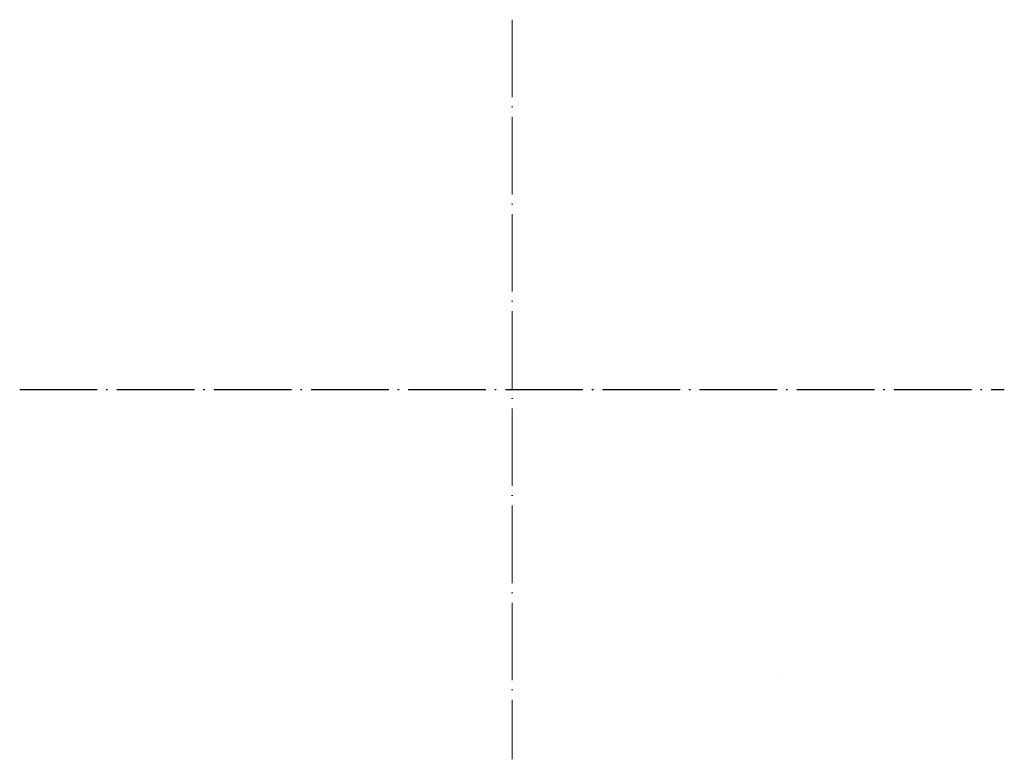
# Model space of a CAD drawing. Header units: millimetres. Extents: x -153 to 153, y -115 to 115.
import ezdxf

# ---------------------------------------------------------------- set-up
doc = ezdxf.new("R2010")
doc.units = ezdxf.units.MM
doc.linetypes.add('ACAD_ISO04W100', pattern=[30, 24, -3, 0, -3])
doc.layers.add('CENTER', color=1, linetype='ACAD_ISO04W100')
doc.layers.add('JX-V2959-AVM', color=7, linetype='Continuous')

msp = doc.modelspace()

# ---------------------------------------------------------------- linework, layer by layer
at = {"layer": 'CENTER', "lineweight": 0}
for p, q in [((0, 114.55), (0, -114.55)), ((-152.55, 0), (152.55, 0))]:
    msp.add_line(p, q, dxfattribs=at)
at = {"layer": 'CENTER'}
msp.add_lwpolyline([(-152.5, 0), (152.5, 0)], dxfattribs=at)
at = {"layer": 'JX-V2959-AVM', "extrusion": (0, -1, 0)}
msp.add_line((82.58, -88.4, -17), (82.58, -88.4, -17), dxfattribs=at)

doc.saveas('drawing.dxf')
